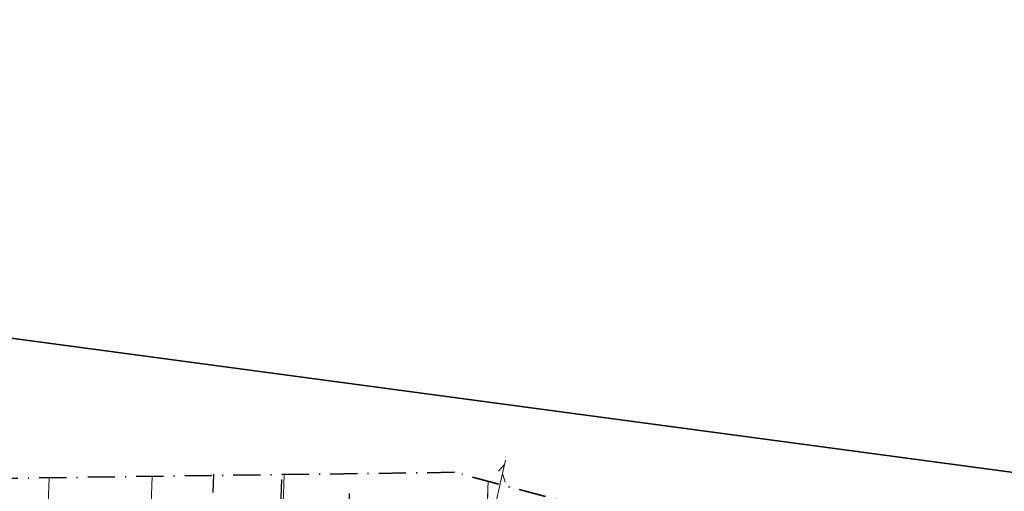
# Model space of a CAD drawing. Header units: millimetres. Extents: x 7436010 to 7436992, y 5663514 to 5666647.
# Tile 44 of 45: x 7436738 to 7436846, y 5666595 to 5666647. Entities that reach past the tile are written whole.
import ezdxf

# ---------------------------------------------------------------- set-up
doc = ezdxf.new("R2010")
doc.units = ezdxf.units.MM
for name, pattern in [('4', [2.5, 1.5, -1]), ('GAK', [3.5, 2, -0.75, 0, -0.75]), ('GDE', [0]), ('GUZ', [1.5, 1, -0.5])]:
    doc.linetypes.add(name, pattern=pattern)
doc.layers.add('_map', color=7, linetype='Continuous')
for name, color, linetype, lineweight in [('Dzialki', 7, 'GDE', 18), ('EDZPD_L_1', 7, 'GDE', 18), ('MPZP', 6, '4', 25), ('UTTPA_T_3', 30, 'Continuous', 18), ('UŻYTKI LINIE', 96, 'GUZ', 18), ('ZAKRES MAPY', 1, 'GAK', 35)]:
    doc.layers.add(name, color=color, linetype=linetype, lineweight=lineweight)
doc.layers.add('RAMA WYPLOT', color=3, linetype='Continuous', lineweight=35, plot=False)

# ---------------------------------------------------------------- blocks, each defined once
blk = doc.blocks.new('PLT')
at = {"linetype": 'Continuous'}
for p, q in [((0.25, 0), (5.25, 0)), ((3.76605, 0), (2.9, -0.5)), ((3.9, 0.5), (4.76605, 0))]:
    blk.add_line(p, q, dxfattribs=at)
blk = doc.blocks.new('STUDZ')
at = {"layer": 'Dzialki'}
for p, q in [((7436739.24, 5666554.97), (7436740.81, 5666596.24)), ((7436750.63, 5666555.32), (7436752.19, 5666596.39))]:
    blk.add_line(p, q, dxfattribs=at)
at = {"layer": 'EDZPD_L_1'}
for p, q in [((7436766.72, 5666596.59), (7436765.68, 5666567.22)), ((7436789.24, 5666595.85), (7436787.56, 5666556.15))]:
    blk.add_line(p, q, dxfattribs=at)
at = {"layer": 'RAMA WYPLOT', "flags": 128}
blk.add_lwpolyline([(7436474.28, 5666646.78), (7436381.84, 5665956.72), (7436798.12, 5665900.96), (7436890.56, 5666591.01)], close=True, dxfattribs=at)
at = {"layer": 'UŻYTKI LINIE', "flags": 128}
blk.add_lwpolyline([(7436810.41, 5666590.2), (7436792.86, 5666556.27), (7436787.56, 5666556.15), (7436789.24, 5666595.85)], dxfattribs=at)
at = {"layer": 'ZAKRES MAPY', "ltscale": 1.5}
blk.add_lwpolyline([(7436499.64, 5664770.19), (7436618.18, 5665205.39), (7436683.21, 5665437.78), (7436699.29, 5665515.69), (7436766.55, 5666002.2), (7436830.55, 5666510.53), (7436842.09, 5666581.76), (7436785.51, 5666596.85), (7436785.51, 5666596.85), (7436586.58, 5666594.14), (7436584.94, 5666524.7), (7436750.08, 5666529.35), (7436745.08, 5666424.3), (7436720.95, 5666302.3), (7436720.95, 5666302.3), (7436688.83, 5666001.55), (7436443.21, 5666009.35), (7436440.09, 5665956.61), (7436694.21, 5665946.11), (7436662.94, 5665733.97), (7436630.66, 5665497.39), (7436531.49, 5665129.94)], dxfattribs=at)
at = {"layer": 'UTTPA_T_3', "rotation": 76.89548911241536}
blk.add_blockref('PLT', (7436789.97, 5666593.06), dxfattribs=at)
blk = doc.blocks.new('MPZP')
at = {"layer": 'MPZP', "color": 220, "ltscale": 2, "flags": 128}
for points in [[(7436796.9, 5666490.26), (7436754.87, 5666495.88), (7436757.95, 5666572.89), (7436758.79, 5666595.42)], [(7436797.83, 5666497.7), (7436762.63, 5666502.41), (7436765.44, 5666572.59), (7436766.31, 5666595.18)], [(7436798.74, 5666505.14), (7436770.4, 5666508.94), (7436772.94, 5666572.29), (7436773.83, 5666595.23)]]:
    blk.add_lwpolyline(points, dxfattribs=at)

msp = doc.modelspace()

# ---------------------------------------------------------------- block references
at = {"layer": '_map'}
msp.add_blockref('STUDZ', (0, 0), dxfattribs=at)
at = {"layer": 'MPZP'}
msp.add_blockref('MPZP', (0.18, 1.24), dxfattribs=at)

doc.saveas('drawing.dxf')
